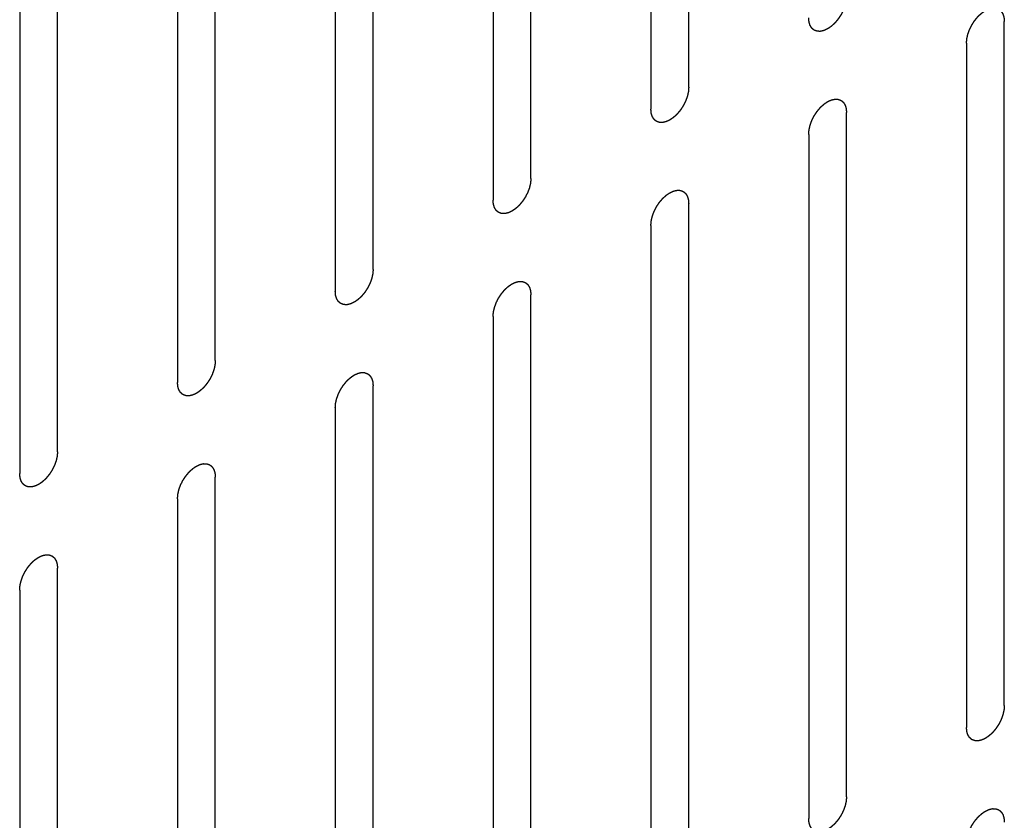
# Model space of a CAD drawing. Header units: inches. Extents: x 5 to 265, y 5 to 171.
# Tile 46 of 212: x 206.21 to 207.59, y 68.19 to 69.31. Entities that reach past the tile are written whole.
import ezdxf

# ---------------------------------------------------------------- set-up
doc = ezdxf.new("R2010")
doc.units = ezdxf.units.IN
doc.header["$LTSCALE"] = 14.96
doc.header["$MEASUREMENT"] = 0
doc.linetypes.add('HIDDEN', pattern=[0.2, 0.1, -0.1])
doc.layers.add('08_ALL_COSMETICS', color=7, linetype='CONTINUOUS')

msp = doc.modelspace()

# ---------------------------------------------------------------- linework, layer by layer
at = {"layer": '08_ALL_COSMETICS', "color": 7, "linetype": 'HIDDEN'}
for p, q in [((207.1454, 69.2196), (207.1454, 70.179)), ((207.0924, 70.1483), (207.0924, 69.1889)), ((206.9241, 69.0918), (206.9241, 70.0512)), ((206.8711, 70.0206), (206.8711, 69.0612)), ((206.7028, 68.964), (206.7028, 69.9234)), ((206.6498, 69.8928), (206.6498, 68.9334)), ((206.4815, 68.8362), (206.4815, 69.7956)), ((206.4284, 69.765), (206.4284, 68.8056)), ((206.2601, 68.7084), (206.2601, 69.6678)), ((206.2071, 69.6372), (206.2071, 68.6778)), ((207.5881, 68.3524), (207.5881, 69.3118)), ((207.535, 69.2812), (207.535, 68.3218)), ((207.3668, 68.2247), (207.3668, 69.184)), ((207.3137, 69.1534), (207.3137, 68.194)), ((207.1454, 68.0969), (207.1454, 69.0563)), ((207.0924, 69.0256), (207.0924, 68.0663)), ((206.9241, 67.9691), (206.9241, 68.9285)), ((206.8711, 68.8979), (206.8711, 67.9385)), ((206.7028, 67.8413), (206.7028, 68.8007)), ((206.6498, 68.7701), (206.6498, 67.8107)), ((206.4815, 67.7135), (206.4815, 68.6729)), ((206.4284, 68.6423), (206.4284, 67.6829)), ((206.2601, 67.5858), (206.2601, 68.5451)), ((206.2071, 68.5145), (206.2071, 67.5551))]:
    msp.add_line(p, q, dxfattribs=at)
for points in [[(207.3668, 69.3473), (207.3667, 69.3468), (207.3666, 69.3458), (207.3665, 69.3442), (207.3664, 69.3429), (207.3663, 69.342), (207.3663, 69.3415), (207.3663, 69.3411), (207.3662, 69.3407), (207.366, 69.3402), (207.3658, 69.3392), (207.3655, 69.3378), (207.3652, 69.3364), (207.365, 69.3355), (207.3648, 69.3349), (207.3648, 69.3345), (207.3646, 69.3341), (207.3644, 69.3336), (207.364, 69.3326), (207.3635, 69.3312), (207.363, 69.3298), (207.3627, 69.3288), (207.3625, 69.3283), (207.3623, 69.3278), (207.3621, 69.3274), (207.3618, 69.3269), (207.3614, 69.3259), (207.3607, 69.3245), (207.36, 69.3231), (207.3595, 69.3222), (207.3592, 69.3216), (207.359, 69.3212), (207.3587, 69.3208), (207.3584, 69.3203), (207.3578, 69.3194), (207.357, 69.3182), (207.3562, 69.3169), (207.3556, 69.316), (207.3552, 69.3155), (207.355, 69.3151), (207.3547, 69.3148), (207.3543, 69.3143), (207.3537, 69.3135), (207.3527, 69.3124), (207.3518, 69.3112), (207.3511, 69.3104), (207.3507, 69.31), (207.3504, 69.3096), (207.3501, 69.3094), (207.3497, 69.309), (207.349, 69.3083), (207.348, 69.3074), (207.3469, 69.3064), (207.3462, 69.3057), (207.3458, 69.3053), (207.3455, 69.305), (207.3452, 69.3048), (207.3447, 69.3045), (207.344, 69.304), (207.3429, 69.3032), (207.3418, 69.3025), (207.341, 69.3019), (207.3406, 69.3017), (207.3402, 69.3014), (207.3399, 69.3013), (207.3395, 69.3011), (207.3387, 69.3007), (207.3377, 69.3002), (207.3366, 69.2997), (207.3358, 69.2994), (207.3354, 69.2992), (207.3351, 69.299), (207.3348, 69.299), (207.3344, 69.2989), (207.3336, 69.2987), (207.3326, 69.2985), (207.3316, 69.2982), (207.3309, 69.2981), (207.3304, 69.298), (207.3301, 69.2979), (207.3299, 69.2979), (207.3295, 69.2979), (207.3288, 69.2979), (207.3279, 69.298), (207.3269, 69.298), (207.3262, 69.298), (207.3259, 69.2981), (207.3256, 69.298), (207.3253, 69.2982), (207.325, 69.2983), (207.3244, 69.2985), (207.3235, 69.2988), (207.3227, 69.2991), (207.3221, 69.2993), (207.3217, 69.2995), (207.3215, 69.2995), (207.3213, 69.2997), (207.321, 69.3), (207.3205, 69.3004), (207.3198, 69.3009), (207.3192, 69.3015), (207.3187, 69.3019), (207.3184, 69.3021), (207.3182, 69.3023), (207.3181, 69.3025), (207.3178, 69.3028), (207.3175, 69.3034), (207.317, 69.3042), (207.3165, 69.305), (207.3161, 69.3056), (207.3159, 69.3059), (207.3157, 69.3061), (207.3157, 69.3064), (207.3155, 69.3068), (207.3153, 69.3076), (207.315, 69.3086), (207.3147, 69.3096), (207.3145, 69.3103), (207.3143, 69.3107), (207.3142, 69.311), (207.3142, 69.3113), (207.3142, 69.3118), (207.3141, 69.3127), (207.314, 69.3139), (207.3139, 69.3153), (207.3138, 69.3163), (207.3137, 69.3167)], [(207.535, 69.2812), (207.5351, 69.2817), (207.5352, 69.2828), (207.5353, 69.2843), (207.5354, 69.2856), (207.5355, 69.2865), (207.5355, 69.2871), (207.5355, 69.2874), (207.5357, 69.2879), (207.5358, 69.2884), (207.536, 69.2894), (207.5363, 69.2907), (207.5366, 69.2921), (207.5368, 69.2931), (207.537, 69.2936), (207.537, 69.294), (207.5372, 69.2945), (207.5374, 69.295), (207.5378, 69.296), (207.5383, 69.2974), (207.5388, 69.2988), (207.5391, 69.2997), (207.5393, 69.3003), (207.5395, 69.3007), (207.5397, 69.3011), (207.54, 69.3017), (207.5405, 69.3026), (207.5411, 69.304), (207.5418, 69.3054), (207.5423, 69.3064), (207.5426, 69.3069), (207.5428, 69.3074), (207.5431, 69.3077), (207.5434, 69.3082), (207.544, 69.3091), (207.5448, 69.3104), (207.5456, 69.3117), (207.5462, 69.3126), (207.5466, 69.3131), (207.5468, 69.3135), (207.5471, 69.3138), (207.5475, 69.3142), (207.5481, 69.315), (207.5491, 69.3162), (207.55, 69.3173), (207.5507, 69.3181), (207.5511, 69.3186), (207.5514, 69.3189), (207.5517, 69.3192), (207.5521, 69.3196), (207.5528, 69.3202), (207.5538, 69.3212), (207.5549, 69.3222), (207.5556, 69.3228), (207.556, 69.3232), (207.5563, 69.3235), (207.5567, 69.3237), (207.5571, 69.324), (207.5579, 69.3246), (207.5589, 69.3253), (207.56, 69.3261), (207.5608, 69.3266), (207.5612, 69.3269), (207.5616, 69.3272), (207.5619, 69.3273), (207.5623, 69.3275), (207.5631, 69.3278), (207.5641, 69.3283), (207.5652, 69.3288), (207.566, 69.3292), (207.5664, 69.3294), (207.5667, 69.3296), (207.567, 69.3296), (207.5674, 69.3297), (207.5682, 69.3299), (207.5692, 69.3301), (207.5702, 69.3303), (207.5709, 69.3305), (207.5714, 69.3306), (207.5717, 69.3307), (207.572, 69.3306), (207.5723, 69.3306), (207.573, 69.3306), (207.574, 69.3306), (207.5749, 69.3305), (207.5756, 69.3305), (207.5759, 69.3305), (207.5762, 69.3305), (207.5765, 69.3304), (207.5768, 69.3303), (207.5774, 69.3301), (207.5783, 69.3297), (207.5791, 69.3294), (207.5797, 69.3292), (207.5801, 69.3291), (207.5803, 69.329), (207.5805, 69.3288), (207.5808, 69.3286), (207.5813, 69.3282), (207.582, 69.3276), (207.5826, 69.3271), (207.5831, 69.3267), (207.5834, 69.3264), (207.5836, 69.3263), (207.5837, 69.326), (207.584, 69.3257), (207.5843, 69.3251), (207.5848, 69.3243), (207.5853, 69.3235), (207.5857, 69.323), (207.5859, 69.3227), (207.5861, 69.3224), (207.5861, 69.3221), (207.5863, 69.3217), (207.5865, 69.321), (207.5868, 69.32), (207.5871, 69.319), (207.5873, 69.3183), (207.5875, 69.3179), (207.5876, 69.3176), (207.5876, 69.3172), (207.5876, 69.3167), (207.5877, 69.3159), (207.5878, 69.3147), (207.5879, 69.3133), (207.588, 69.3123), (207.5881, 69.3118)], [(207.1454, 69.2196), (207.1454, 69.219), (207.1453, 69.218), (207.1452, 69.2164), (207.1451, 69.2151), (207.145, 69.2142), (207.145, 69.2137), (207.1449, 69.2133), (207.1448, 69.2129), (207.1447, 69.2124), (207.1445, 69.2114), (207.1442, 69.21), (207.1439, 69.2087), (207.1437, 69.2077), (207.1435, 69.2072), (207.1434, 69.2067), (207.1433, 69.2063), (207.1431, 69.2058), (207.1427, 69.2048), (207.1422, 69.2034), (207.1417, 69.202), (207.1414, 69.201), (207.1412, 69.2005), (207.141, 69.2001), (207.1408, 69.1997), (207.1405, 69.1991), (207.14, 69.1981), (207.1393, 69.1967), (207.1386, 69.1954), (207.1382, 69.1944), (207.1379, 69.1939), (207.1377, 69.1934), (207.1374, 69.1931), (207.1371, 69.1925), (207.1365, 69.1917), (207.1357, 69.1904), (207.1348, 69.1891), (207.1343, 69.1882), (207.1339, 69.1877), (207.1337, 69.1873), (207.1334, 69.187), (207.133, 69.1865), (207.1323, 69.1857), (207.1314, 69.1846), (207.1304, 69.1835), (207.1298, 69.1827), (207.1294, 69.1822), (207.1291, 69.1819), (207.1288, 69.1816), (207.1284, 69.1812), (207.1277, 69.1805), (207.1266, 69.1796), (207.1256, 69.1786), (207.1249, 69.1779), (207.1245, 69.1776), (207.1242, 69.1773), (207.1238, 69.177), (207.1234, 69.1767), (207.1226, 69.1762), (207.1215, 69.1755), (207.1204, 69.1747), (207.1197, 69.1742), (207.1192, 69.1739), (207.1189, 69.1736), (207.1186, 69.1735), (207.1182, 69.1733), (207.1174, 69.1729), (207.1163, 69.1724), (207.1153, 69.1719), (207.1145, 69.1716), (207.1141, 69.1714), (207.1138, 69.1712), (207.1135, 69.1712), (207.113, 69.1711), (207.1123, 69.1709), (207.1113, 69.1707), (207.1103, 69.1704), (207.1095, 69.1703), (207.1091, 69.1702), (207.1088, 69.1701), (207.1085, 69.1701), (207.1081, 69.1701), (207.1075, 69.1702), (207.1065, 69.1702), (207.1056, 69.1702), (207.1049, 69.1703), (207.1045, 69.1703), (207.1042, 69.1703), (207.104, 69.1704), (207.1036, 69.1705), (207.1031, 69.1707), (207.1022, 69.171), (207.1014, 69.1713), (207.1008, 69.1716), (207.1004, 69.1717), (207.1002, 69.1718), (207.1, 69.172), (207.0997, 69.1722), (207.0992, 69.1726), (207.0985, 69.1731), (207.0978, 69.1737), (207.0974, 69.1741), (207.0971, 69.1743), (207.0969, 69.1745), (207.0967, 69.1748), (207.0965, 69.1751), (207.0962, 69.1756), (207.0957, 69.1764), (207.0952, 69.1772), (207.0948, 69.1778), (207.0946, 69.1781), (207.0944, 69.1783), (207.0943, 69.1787), (207.0942, 69.1791), (207.094, 69.1798), (207.0937, 69.1808), (207.0934, 69.1818), (207.0931, 69.1825), (207.093, 69.1829), (207.0929, 69.1832), (207.0929, 69.1836), (207.0928, 69.184), (207.0928, 69.1849), (207.0927, 69.1861), (207.0925, 69.1875), (207.0924, 69.1885), (207.0924, 69.1889)], [(207.3137, 69.1534), (207.3138, 69.1539), (207.3139, 69.155), (207.314, 69.1565), (207.3141, 69.1578), (207.3142, 69.1588), (207.3142, 69.1593), (207.3142, 69.1597), (207.3143, 69.1601), (207.3144, 69.1606), (207.3147, 69.1616), (207.315, 69.163), (207.3153, 69.1643), (207.3155, 69.1653), (207.3156, 69.1658), (207.3157, 69.1663), (207.3159, 69.1667), (207.3161, 69.1672), (207.3164, 69.1682), (207.3169, 69.1696), (207.3174, 69.171), (207.3178, 69.172), (207.318, 69.1725), (207.3181, 69.1729), (207.3184, 69.1733), (207.3186, 69.1739), (207.3191, 69.1749), (207.3198, 69.1762), (207.3205, 69.1776), (207.321, 69.1786), (207.3213, 69.1791), (207.3215, 69.1796), (207.3217, 69.1799), (207.3221, 69.1805), (207.3227, 69.1813), (207.3235, 69.1826), (207.3243, 69.1839), (207.3249, 69.1848), (207.3252, 69.1853), (207.3255, 69.1857), (207.3258, 69.186), (207.3262, 69.1865), (207.3268, 69.1873), (207.3278, 69.1884), (207.3287, 69.1895), (207.3294, 69.1903), (207.3298, 69.1908), (207.33, 69.1911), (207.3304, 69.1914), (207.3308, 69.1918), (207.3315, 69.1925), (207.3325, 69.1934), (207.3336, 69.1944), (207.3343, 69.1951), (207.3347, 69.1954), (207.335, 69.1957), (207.3353, 69.1959), (207.3358, 69.1963), (207.3365, 69.1968), (207.3376, 69.1975), (207.3387, 69.1983), (207.3395, 69.1988), (207.3399, 69.1991), (207.3402, 69.1994), (207.3406, 69.1995), (207.341, 69.1997), (207.3417, 69.2001), (207.3428, 69.2006), (207.3439, 69.201), (207.3446, 69.2014), (207.3451, 69.2016), (207.3454, 69.2018), (207.3457, 69.2018), (207.3461, 69.2019), (207.3468, 69.2021), (207.3479, 69.2023), (207.3489, 69.2025), (207.3496, 69.2027), (207.35, 69.2028), (207.3504, 69.2029), (207.3506, 69.2029), (207.351, 69.2029), (207.3517, 69.2028), (207.3526, 69.2028), (207.3536, 69.2028), (207.3542, 69.2027), (207.3546, 69.2027), (207.3549, 69.2027), (207.3552, 69.2026), (207.3555, 69.2025), (207.3561, 69.2023), (207.357, 69.202), (207.3578, 69.2016), (207.3584, 69.2014), (207.3587, 69.2013), (207.359, 69.2012), (207.3592, 69.201), (207.3595, 69.2008), (207.3599, 69.2004), (207.3606, 69.1999), (207.3613, 69.1993), (207.3618, 69.1989), (207.3621, 69.1987), (207.3623, 69.1985), (207.3624, 69.1982), (207.3626, 69.1979), (207.363, 69.1974), (207.3635, 69.1966), (207.364, 69.1958), (207.3644, 69.1952), (207.3646, 69.1949), (207.3647, 69.1947), (207.3648, 69.1943), (207.3649, 69.1939), (207.3652, 69.1932), (207.3655, 69.1922), (207.3658, 69.1912), (207.366, 69.1905), (207.3661, 69.1901), (207.3663, 69.1898), (207.3663, 69.1894), (207.3663, 69.189), (207.3664, 69.1881), (207.3665, 69.1869), (207.3666, 69.1855), (207.3667, 69.1845), (207.3668, 69.184)], [(206.9241, 69.0918), (206.9241, 69.0913), (206.924, 69.0902), (206.9239, 69.0887), (206.9237, 69.0874), (206.9237, 69.0865), (206.9236, 69.0859), (206.9236, 69.0856), (206.9235, 69.0851), (206.9234, 69.0846), (206.9232, 69.0836), (206.9229, 69.0823), (206.9225, 69.0809), (206.9223, 69.0799), (206.9222, 69.0794), (206.9221, 69.079), (206.922, 69.0785), (206.9218, 69.078), (206.9214, 69.077), (206.9209, 69.0756), (206.9204, 69.0742), (206.92, 69.0733), (206.9198, 69.0727), (206.9197, 69.0723), (206.9195, 69.0719), (206.9192, 69.0713), (206.9187, 69.0704), (206.918, 69.069), (206.9173, 69.0676), (206.9168, 69.0666), (206.9165, 69.0661), (206.9164, 69.0656), (206.9161, 69.0653), (206.9158, 69.0648), (206.9152, 69.0639), (206.9143, 69.0626), (206.9135, 69.0613), (206.9129, 69.0604), (206.9126, 69.0599), (206.9124, 69.0595), (206.9121, 69.0592), (206.9117, 69.0588), (206.911, 69.058), (206.9101, 69.0568), (206.9091, 69.0557), (206.9084, 69.0549), (206.9081, 69.0544), (206.9078, 69.0541), (206.9075, 69.0538), (206.9071, 69.0534), (206.9063, 69.0528), (206.9053, 69.0518), (206.9043, 69.0508), (206.9036, 69.0502), (206.9031, 69.0498), (206.9028, 69.0495), (206.9025, 69.0493), (206.9021, 69.049), (206.9013, 69.0484), (206.9002, 69.0477), (206.8991, 69.0469), (206.8984, 69.0464), (206.8979, 69.0461), (206.8976, 69.0458), (206.8973, 69.0457), (206.8968, 69.0455), (206.8961, 69.0452), (206.895, 69.0447), (206.8939, 69.0442), (206.8932, 69.0438), (206.8928, 69.0436), (206.8924, 69.0434), (206.8921, 69.0434), (206.8917, 69.0433), (206.891, 69.0431), (206.89, 69.0429), (206.8889, 69.0427), (206.8882, 69.0425), (206.8878, 69.0424), (206.8875, 69.0423), (206.8872, 69.0424), (206.8868, 69.0424), (206.8862, 69.0424), (206.8852, 69.0424), (206.8843, 69.0425), (206.8836, 69.0425), (206.8832, 69.0425), (206.8829, 69.0425), (206.8827, 69.0426), (206.8823, 69.0427), (206.8817, 69.0429), (206.8809, 69.0433), (206.88, 69.0436), (206.8794, 69.0438), (206.8791, 69.0439), (206.8788, 69.044), (206.8786, 69.0442), (206.8784, 69.0444), (206.8779, 69.0448), (206.8772, 69.0454), (206.8765, 69.0459), (206.876, 69.0463), (206.8758, 69.0466), (206.8755, 69.0467), (206.8754, 69.047), (206.8752, 69.0473), (206.8748, 69.0479), (206.8743, 69.0486), (206.8738, 69.0495), (206.8735, 69.05), (206.8733, 69.0503), (206.8731, 69.0506), (206.873, 69.0509), (206.8729, 69.0513), (206.8727, 69.052), (206.8724, 69.053), (206.872, 69.054), (206.8718, 69.0547), (206.8717, 69.0551), (206.8716, 69.0554), (206.8716, 69.0558), (206.8715, 69.0563), (206.8714, 69.0571), (206.8713, 69.0583), (206.8712, 69.0597), (206.8711, 69.0607), (206.8711, 69.0612)], [(207.0924, 69.0256), (207.0924, 69.0262), (207.0925, 69.0272), (207.0927, 69.0288), (207.0928, 69.0301), (207.0928, 69.031), (207.0929, 69.0315), (207.0929, 69.0319), (207.093, 69.0323), (207.0931, 69.0328), (207.0933, 69.0338), (207.0937, 69.0352), (207.094, 69.0366), (207.0942, 69.0375), (207.0943, 69.0381), (207.0944, 69.0385), (207.0946, 69.0389), (207.0948, 69.0394), (207.0951, 69.0404), (207.0956, 69.0418), (207.0961, 69.0432), (207.0965, 69.0442), (207.0967, 69.0447), (207.0968, 69.0452), (207.097, 69.0456), (207.0973, 69.0461), (207.0978, 69.0471), (207.0985, 69.0485), (207.0992, 69.0498), (207.0997, 69.0508), (207.1, 69.0514), (207.1002, 69.0518), (207.1004, 69.0522), (207.1007, 69.0527), (207.1013, 69.0536), (207.1022, 69.0548), (207.103, 69.0561), (207.1036, 69.057), (207.1039, 69.0575), (207.1042, 69.0579), (207.1045, 69.0582), (207.1048, 69.0587), (207.1055, 69.0595), (207.1064, 69.0606), (207.1074, 69.0617), (207.1081, 69.0625), (207.1084, 69.063), (207.1087, 69.0634), (207.109, 69.0636), (207.1094, 69.064), (207.1102, 69.0647), (207.1112, 69.0656), (207.1122, 69.0666), (207.113, 69.0673), (207.1134, 69.0677), (207.1137, 69.068), (207.114, 69.0682), (207.1144, 69.0685), (207.1152, 69.069), (207.1163, 69.0698), (207.1174, 69.0705), (207.1182, 69.0711), (207.1186, 69.0713), (207.1189, 69.0716), (207.1192, 69.0717), (207.1197, 69.0719), (207.1204, 69.0723), (207.1215, 69.0728), (207.1226, 69.0733), (207.1233, 69.0736), (207.1237, 69.0738), (207.1241, 69.074), (207.1244, 69.074), (207.1248, 69.0741), (207.1255, 69.0743), (207.1265, 69.0745), (207.1276, 69.0748), (207.1283, 69.0749), (207.1287, 69.075), (207.129, 69.0751), (207.1293, 69.0751), (207.1297, 69.0751), (207.1304, 69.075), (207.1313, 69.075), (207.1323, 69.075), (207.1329, 69.075), (207.1333, 69.0749), (207.1336, 69.075), (207.1338, 69.0748), (207.1342, 69.0747), (207.1348, 69.0745), (207.1356, 69.0742), (207.1365, 69.0739), (207.1371, 69.0737), (207.1374, 69.0735), (207.1377, 69.0735), (207.1379, 69.0733), (207.1381, 69.073), (207.1386, 69.0726), (207.1393, 69.0721), (207.14, 69.0715), (207.1405, 69.0711), (207.1407, 69.0709), (207.141, 69.0707), (207.1411, 69.0705), (207.1413, 69.0702), (207.1417, 69.0696), (207.1422, 69.0688), (207.1427, 69.068), (207.143, 69.0674), (207.1432, 69.0671), (207.1434, 69.0669), (207.1435, 69.0666), (207.1436, 69.0662), (207.1438, 69.0654), (207.1442, 69.0644), (207.1445, 69.0634), (207.1447, 69.0627), (207.1448, 69.0623), (207.1449, 69.062), (207.1449, 69.0617), (207.145, 69.0612), (207.1451, 69.0603), (207.1452, 69.0591), (207.1453, 69.0577), (207.1454, 69.0567), (207.1454, 69.0563)], [(206.7028, 68.964), (206.7027, 68.9635), (206.7027, 68.9624), (206.7025, 68.9609), (206.7024, 68.9596), (206.7024, 68.9587), (206.7023, 68.9582), (206.7023, 68.9578), (206.7022, 68.9574), (206.7021, 68.9568), (206.7018, 68.9558), (206.7015, 68.9545), (206.7012, 68.9531), (206.701, 68.9521), (206.7009, 68.9516), (206.7008, 68.9512), (206.7006, 68.9508), (206.7004, 68.9502), (206.7001, 68.9492), (206.6996, 68.9478), (206.6991, 68.9465), (206.6987, 68.9455), (206.6985, 68.9449), (206.6984, 68.9445), (206.6981, 68.9441), (206.6979, 68.9435), (206.6974, 68.9426), (206.6967, 68.9412), (206.696, 68.9398), (206.6955, 68.9388), (206.6952, 68.9383), (206.695, 68.9379), (206.6948, 68.9375), (206.6944, 68.937), (206.6939, 68.9361), (206.693, 68.9348), (206.6922, 68.9336), (206.6916, 68.9327), (206.6913, 68.9322), (206.691, 68.9318), (206.6907, 68.9314), (206.6904, 68.931), (206.6897, 68.9302), (206.6887, 68.929), (206.6878, 68.9279), (206.6871, 68.9271), (206.6867, 68.9267), (206.6865, 68.9263), (206.6861, 68.926), (206.6857, 68.9256), (206.685, 68.925), (206.684, 68.924), (206.683, 68.9231), (206.6822, 68.9224), (206.6818, 68.922), (206.6815, 68.9217), (206.6812, 68.9215), (206.6807, 68.9212), (206.68, 68.9207), (206.6789, 68.9199), (206.6778, 68.9191), (206.677, 68.9186), (206.6766, 68.9183), (206.6763, 68.9181), (206.6759, 68.9179), (206.6755, 68.9177), (206.6748, 68.9174), (206.6737, 68.9169), (206.6726, 68.9164), (206.6719, 68.916), (206.6714, 68.9158), (206.6711, 68.9157), (206.6708, 68.9156), (206.6704, 68.9155), (206.6697, 68.9154), (206.6686, 68.9151), (206.6676, 68.9149), (206.6669, 68.9147), (206.6665, 68.9146), (206.6662, 68.9145), (206.6659, 68.9146), (206.6655, 68.9146), (206.6648, 68.9146), (206.6639, 68.9146), (206.6629, 68.9147), (206.6623, 68.9147), (206.6619, 68.9147), (206.6616, 68.9147), (206.6613, 68.9148), (206.661, 68.9149), (206.6604, 68.9152), (206.6596, 68.9155), (206.6587, 68.9158), (206.6581, 68.916), (206.6578, 68.9161), (206.6575, 68.9162), (206.6573, 68.9164), (206.657, 68.9166), (206.6566, 68.917), (206.6559, 68.9176), (206.6552, 68.9182), (206.6547, 68.9185), (206.6544, 68.9188), (206.6542, 68.9189), (206.6541, 68.9192), (206.6539, 68.9195), (206.6535, 68.9201), (206.653, 68.9209), (206.6525, 68.9217), (206.6521, 68.9222), (206.6519, 68.9226), (206.6518, 68.9228), (206.6517, 68.9231), (206.6516, 68.9235), (206.6513, 68.9242), (206.651, 68.9252), (206.6507, 68.9262), (206.6505, 68.9269), (206.6504, 68.9273), (206.6503, 68.9276), (206.6502, 68.928), (206.6502, 68.9285), (206.6501, 68.9293), (206.65, 68.9305), (206.6499, 68.932), (206.6498, 68.9329), (206.6498, 68.9334)], [(206.8711, 68.8979), (206.8711, 68.8984), (206.8712, 68.8994), (206.8713, 68.901), (206.8714, 68.9023), (206.8715, 68.9032), (206.8716, 68.9037), (206.8716, 68.9041), (206.8717, 68.9045), (206.8718, 68.9051), (206.872, 68.906), (206.8723, 68.9074), (206.8726, 68.9088), (206.8729, 68.9097), (206.873, 68.9103), (206.8731, 68.9107), (206.8732, 68.9111), (206.8734, 68.9117), (206.8738, 68.9126), (206.8743, 68.914), (206.8748, 68.9154), (206.8752, 68.9164), (206.8754, 68.917), (206.8755, 68.9174), (206.8757, 68.9178), (206.876, 68.9183), (206.8765, 68.9193), (206.8772, 68.9207), (206.8779, 68.9221), (206.8784, 68.923), (206.8786, 68.9236), (206.8788, 68.924), (206.8791, 68.9244), (206.8794, 68.9249), (206.88, 68.9258), (206.8808, 68.9271), (206.8817, 68.9283), (206.8823, 68.9292), (206.8826, 68.9297), (206.8828, 68.9301), (206.8831, 68.9304), (206.8835, 68.9309), (206.8842, 68.9317), (206.8851, 68.9328), (206.8861, 68.934), (206.8867, 68.9348), (206.8871, 68.9352), (206.8874, 68.9356), (206.8877, 68.9358), (206.8881, 68.9362), (206.8888, 68.9369), (206.8899, 68.9379), (206.8909, 68.9388), (206.8916, 68.9395), (206.892, 68.9399), (206.8923, 68.9402), (206.8927, 68.9404), (206.8931, 68.9407), (206.8939, 68.9412), (206.895, 68.942), (206.8961, 68.9427), (206.8968, 68.9433), (206.8973, 68.9436), (206.8976, 68.9438), (206.8979, 68.9439), (206.8983, 68.9441), (206.8991, 68.9445), (206.9002, 68.945), (206.9012, 68.9455), (206.902, 68.9458), (206.9024, 68.946), (206.9027, 68.9462), (206.9031, 68.9463), (206.9035, 68.9464), (206.9042, 68.9465), (206.9052, 68.9468), (206.9063, 68.947), (206.907, 68.9472), (206.9074, 68.9472), (206.9077, 68.9473), (206.908, 68.9473), (206.9084, 68.9473), (206.909, 68.9473), (206.91, 68.9472), (206.9109, 68.9472), (206.9116, 68.9472), (206.912, 68.9472), (206.9123, 68.9472), (206.9125, 68.9471), (206.9129, 68.9469), (206.9135, 68.9467), (206.9143, 68.9464), (206.9152, 68.9461), (206.9158, 68.9459), (206.9161, 68.9457), (206.9164, 68.9457), (206.9165, 68.9455), (206.9168, 68.9453), (206.9173, 68.9449), (206.918, 68.9443), (206.9187, 68.9437), (206.9192, 68.9433), (206.9194, 68.9431), (206.9196, 68.943), (206.9198, 68.9427), (206.92, 68.9424), (206.9203, 68.9418), (206.9209, 68.941), (206.9214, 68.9402), (206.9217, 68.9396), (206.9219, 68.9393), (206.9221, 68.9391), (206.9222, 68.9388), (206.9223, 68.9384), (206.9225, 68.9377), (206.9228, 68.9367), (206.9231, 68.9356), (206.9234, 68.9349), (206.9235, 68.9345), (206.9236, 68.9343), (206.9236, 68.9339), (206.9237, 68.9334), (206.9237, 68.9326), (206.9238, 68.9314), (206.924, 68.9299), (206.9241, 68.929), (206.9241, 68.9285)], [(206.4815, 68.8362), (206.4814, 68.8357), (206.4813, 68.8347), (206.4812, 68.8331), (206.4811, 68.8318), (206.481, 68.8309), (206.481, 68.8304), (206.481, 68.83), (206.4809, 68.8296), (206.4807, 68.829), (206.4805, 68.8281), (206.4802, 68.8267), (206.4799, 68.8253), (206.4797, 68.8244), (206.4796, 68.8238), (206.4795, 68.8234), (206.4793, 68.823), (206.4791, 68.8224), (206.4788, 68.8215), (206.4782, 68.8201), (206.4777, 68.8187), (206.4774, 68.8177), (206.4772, 68.8171), (206.477, 68.8167), (206.4768, 68.8163), (206.4765, 68.8158), (206.4761, 68.8148), (206.4754, 68.8134), (206.4747, 68.812), (206.4742, 68.8111), (206.4739, 68.8105), (206.4737, 68.8101), (206.4734, 68.8097), (206.4731, 68.8092), (206.4725, 68.8083), (206.4717, 68.807), (206.4709, 68.8058), (206.4703, 68.8049), (206.4699, 68.8044), (206.4697, 68.804), (206.4694, 68.8037), (206.469, 68.8032), (206.4684, 68.8024), (206.4674, 68.8013), (206.4665, 68.8001), (206.4658, 68.7993), (206.4654, 68.7989), (206.4651, 68.7985), (206.4648, 68.7982), (206.4644, 68.7979), (206.4637, 68.7972), (206.4627, 68.7962), (206.4616, 68.7953), (206.4609, 68.7946), (206.4605, 68.7942), (206.4602, 68.7939), (206.4599, 68.7937), (206.4594, 68.7934), (206.4587, 68.7929), (206.4576, 68.7921), (206.4565, 68.7914), (206.4557, 68.7908), (206.4553, 68.7905), (206.4549, 68.7903), (206.4546, 68.7902), (206.4542, 68.7899), (206.4534, 68.7896), (206.4524, 68.7891), (206.4513, 68.7886), (206.4505, 68.7883), (206.4501, 68.7881), (206.4498, 68.7879), (206.4495, 68.7878), (206.4491, 68.7877), (206.4484, 68.7876), (206.4473, 68.7873), (206.4463, 68.7871), (206.4456, 68.7869), (206.4452, 68.7869), (206.4448, 68.7868), (206.4446, 68.7868), (206.4442, 68.7868), (206.4435, 68.7868), (206.4426, 68.7869), (206.4416, 68.7869), (206.4409, 68.7869), (206.4406, 68.7869), (206.4403, 68.7869), (206.44, 68.787), (206.4397, 68.7872), (206.4391, 68.7874), (206.4382, 68.7877), (206.4374, 68.788), (206.4368, 68.7882), (206.4365, 68.7884), (206.4362, 68.7884), (206.436, 68.7886), (206.4357, 68.7888), (206.4352, 68.7892), (206.4346, 68.7898), (206.4339, 68.7904), (206.4334, 68.7908), (206.4331, 68.791), (206.4329, 68.7911), (206.4328, 68.7914), (206.4326, 68.7917), (206.4322, 68.7923), (206.4317, 68.7931), (206.4312, 68.7939), (206.4308, 68.7945), (206.4306, 68.7948), (206.4304, 68.795), (206.4304, 68.7953), (206.4302, 68.7957), (206.43, 68.7964), (206.4297, 68.7974), (206.4294, 68.7984), (206.4292, 68.7991), (206.4291, 68.7996), (206.4289, 68.7998), (206.4289, 68.8002), (206.4289, 68.8007), (206.4288, 68.8015), (206.4287, 68.8027), (206.4286, 68.8042), (206.4285, 68.8051), (206.4284, 68.8056)], [(206.6498, 68.7701), (206.6498, 68.7706), (206.6499, 68.7716), (206.65, 68.7732), (206.6501, 68.7745), (206.6502, 68.7754), (206.6502, 68.7759), (206.6502, 68.7763), (206.6504, 68.7767), (206.6505, 68.7773), (206.6507, 68.7782), (206.651, 68.7796), (206.6513, 68.781), (206.6515, 68.782), (206.6517, 68.7825), (206.6517, 68.7829), (206.6519, 68.7833), (206.6521, 68.7839), (206.6525, 68.7849), (206.653, 68.7863), (206.6535, 68.7876), (206.6538, 68.7886), (206.654, 68.7892), (206.6542, 68.7896), (206.6544, 68.79), (206.6547, 68.7906), (206.6552, 68.7915), (206.6559, 68.7929), (206.6565, 68.7943), (206.657, 68.7953), (206.6573, 68.7958), (206.6575, 68.7962), (206.6578, 68.7966), (206.6581, 68.7971), (206.6587, 68.798), (206.6595, 68.7993), (206.6604, 68.8005), (206.6609, 68.8014), (206.6613, 68.8019), (206.6615, 68.8023), (206.6618, 68.8027), (206.6622, 68.8031), (206.6629, 68.8039), (206.6638, 68.8051), (206.6648, 68.8062), (206.6654, 68.807), (206.6658, 68.8074), (206.6661, 68.8078), (206.6664, 68.8081), (206.6668, 68.8085), (206.6675, 68.8091), (206.6686, 68.8101), (206.6696, 68.811), (206.6703, 68.8117), (206.6707, 68.8121), (206.671, 68.8124), (206.6714, 68.8126), (206.6718, 68.8129), (206.6726, 68.8134), (206.6736, 68.8142), (206.6747, 68.815), (206.6755, 68.8155), (206.6759, 68.8158), (206.6763, 68.816), (206.6766, 68.8162), (206.677, 68.8164), (206.6778, 68.8167), (206.6788, 68.8172), (206.6799, 68.8177), (206.6807, 68.8181), (206.6811, 68.8183), (206.6814, 68.8184), (206.6817, 68.8185), (206.6821, 68.8186), (206.6829, 68.8187), (206.6839, 68.819), (206.6849, 68.8192), (206.6857, 68.8194), (206.6861, 68.8195), (206.6864, 68.8196), (206.6867, 68.8195), (206.687, 68.8195), (206.6877, 68.8195), (206.6887, 68.8195), (206.6896, 68.8194), (206.6903, 68.8194), (206.6907, 68.8194), (206.691, 68.8194), (206.6912, 68.8193), (206.6915, 68.8192), (206.6921, 68.8189), (206.693, 68.8186), (206.6938, 68.8183), (206.6944, 68.8181), (206.6948, 68.818), (206.695, 68.8179), (206.6952, 68.8177), (206.6955, 68.8175), (206.696, 68.8171), (206.6967, 68.8165), (206.6973, 68.8159), (206.6978, 68.8156), (206.6981, 68.8153), (206.6983, 68.8152), (206.6985, 68.8149), (206.6987, 68.8146), (206.699, 68.814), (206.6995, 68.8132), (206.7, 68.8124), (206.7004, 68.8119), (206.7006, 68.8115), (206.7008, 68.8113), (206.7008, 68.811), (206.701, 68.8106), (206.7012, 68.8099), (206.7015, 68.8089), (206.7018, 68.8079), (206.702, 68.8072), (206.7022, 68.8068), (206.7023, 68.8065), (206.7023, 68.8061), (206.7023, 68.8056), (206.7024, 68.8048), (206.7025, 68.8036), (206.7027, 68.8021), (206.7027, 68.8012), (206.7028, 68.8007)], [(206.2601, 68.7084), (206.2601, 68.7079), (206.26, 68.7069), (206.2599, 68.7053), (206.2598, 68.704), (206.2597, 68.7031), (206.2597, 68.7026), (206.2597, 68.7022), (206.2595, 68.7018), (206.2594, 68.7012), (206.2592, 68.7003), (206.2589, 68.6989), (206.2586, 68.6975), (206.2584, 68.6966), (206.2582, 68.696), (206.2582, 68.6956), (206.258, 68.6952), (206.2578, 68.6946), (206.2574, 68.6937), (206.2569, 68.6923), (206.2564, 68.6909), (206.2561, 68.6899), (206.2559, 68.6894), (206.2557, 68.6889), (206.2555, 68.6885), (206.2552, 68.688), (206.2547, 68.687), (206.254, 68.6856), (206.2533, 68.6842), (206.2529, 68.6833), (206.2526, 68.6827), (206.2524, 68.6823), (206.2521, 68.6819), (206.2518, 68.6814), (206.2512, 68.6805), (206.2504, 68.6793), (206.2495, 68.678), (206.249, 68.6771), (206.2486, 68.6766), (206.2484, 68.6762), (206.2481, 68.6759), (206.2477, 68.6754), (206.247, 68.6746), (206.2461, 68.6735), (206.2451, 68.6723), (206.2445, 68.6715), (206.2441, 68.6711), (206.2438, 68.6707), (206.2435, 68.6705), (206.2431, 68.6701), (206.2424, 68.6694), (206.2413, 68.6684), (206.2403, 68.6675), (206.2396, 68.6668), (206.2392, 68.6664), (206.2389, 68.6661), (206.2385, 68.6659), (206.2381, 68.6656), (206.2373, 68.6651), (206.2362, 68.6643), (206.2352, 68.6636), (206.2344, 68.663), (206.234, 68.6628), (206.2336, 68.6625), (206.2333, 68.6624), (206.2329, 68.6622), (206.2321, 68.6618), (206.231, 68.6613), (206.23, 68.6608), (206.2292, 68.6605), (206.2288, 68.6603), (206.2285, 68.6601), (206.2282, 68.6601), (206.2277, 68.66), (206.227, 68.6598), (206.226, 68.6596), (206.225, 68.6593), (206.2242, 68.6592), (206.2238, 68.6591), (206.2235, 68.659), (206.2232, 68.659), (206.2229, 68.659), (206.2222, 68.659), (206.2212, 68.6591), (206.2203, 68.6591), (206.2196, 68.6591), (206.2192, 68.6592), (206.2189, 68.6591), (206.2187, 68.6593), (206.2184, 68.6594), (206.2178, 68.6596), (206.2169, 68.6599), (206.2161, 68.6602), (206.2155, 68.6604), (206.2151, 68.6606), (206.2149, 68.6606), (206.2147, 68.6608), (206.2144, 68.6611), (206.2139, 68.6615), (206.2132, 68.662), (206.2125, 68.6626), (206.2121, 68.663), (206.2118, 68.6632), (206.2116, 68.6634), (206.2114, 68.6636), (206.2112, 68.6639), (206.2109, 68.6645), (206.2104, 68.6653), (206.2099, 68.6661), (206.2095, 68.6667), (206.2093, 68.667), (206.2091, 68.6672), (206.2091, 68.6675), (206.2089, 68.6679), (206.2087, 68.6687), (206.2084, 68.6697), (206.2081, 68.6707), (206.2078, 68.6714), (206.2077, 68.6718), (206.2076, 68.6721), (206.2076, 68.6724), (206.2076, 68.6729), (206.2075, 68.6738), (206.2074, 68.675), (206.2072, 68.6764), (206.2071, 68.6773), (206.2071, 68.6778)], [(206.4284, 68.6423), (206.4285, 68.6428), (206.4286, 68.6439), (206.4287, 68.6454), (206.4288, 68.6467), (206.4289, 68.6476), (206.4289, 68.6482), (206.4289, 68.6485), (206.429, 68.649), (206.4292, 68.6495), (206.4294, 68.6505), (206.4297, 68.6518), (206.43, 68.6532), (206.4302, 68.6542), (206.4303, 68.6547), (206.4304, 68.6551), (206.4306, 68.6555), (206.4308, 68.6561), (206.4311, 68.6571), (206.4316, 68.6585), (206.4322, 68.6599), (206.4325, 68.6608), (206.4327, 68.6614), (206.4328, 68.6618), (206.4331, 68.6622), (206.4333, 68.6628), (206.4338, 68.6637), (206.4345, 68.6651), (206.4352, 68.6665), (206.4357, 68.6675), (206.436, 68.668), (206.4362, 68.6685), (206.4364, 68.6688), (206.4368, 68.6693), (206.4374, 68.6702), (206.4382, 68.6715), (206.439, 68.6728), (206.4396, 68.6737), (206.4399, 68.6742), (206.4402, 68.6746), (206.4405, 68.6749), (206.4409, 68.6753), (206.4415, 68.6761), (206.4425, 68.6773), (206.4434, 68.6784), (206.4441, 68.6792), (206.4445, 68.6797), (206.4447, 68.68), (206.4451, 68.6803), (206.4455, 68.6807), (206.4462, 68.6813), (206.4472, 68.6823), (206.4483, 68.6833), (206.449, 68.6839), (206.4494, 68.6843), (206.4497, 68.6846), (206.45, 68.6848), (206.4505, 68.6851), (206.4512, 68.6857), (206.4523, 68.6864), (206.4534, 68.6872), (206.4542, 68.6877), (206.4546, 68.688), (206.4549, 68.6883), (206.4553, 68.6884), (206.4557, 68.6886), (206.4564, 68.6889), (206.4575, 68.6894), (206.4586, 68.6899), (206.4593, 68.6903), (206.4598, 68.6905), (206.4601, 68.6906), (206.4604, 68.6907), (206.4608, 68.6908), (206.4615, 68.691), (206.4626, 68.6912), (206.4636, 68.6914), (206.4643, 68.6916), (206.4647, 68.6917), (206.4651, 68.6918), (206.4653, 68.6917), (206.4657, 68.6917), (206.4664, 68.6917), (206.4673, 68.6917), (206.4683, 68.6916), (206.469, 68.6916), (206.4693, 68.6916), (206.4696, 68.6916), (206.4699, 68.6915), (206.4702, 68.6914), (206.4708, 68.6912), (206.4717, 68.6908), (206.4725, 68.6905), (206.4731, 68.6903), (206.4734, 68.6902), (206.4737, 68.6901), (206.4739, 68.6899), (206.4742, 68.6897), (206.4747, 68.6893), (206.4753, 68.6887), (206.476, 68.6882), (206.4765, 68.6878), (206.4768, 68.6875), (206.477, 68.6874), (206.4771, 68.6871), (206.4773, 68.6868), (206.4777, 68.6862), (206.4782, 68.6854), (206.4787, 68.6846), (206.4791, 68.6841), (206.4793, 68.6838), (206.4794, 68.6835), (206.4795, 68.6832), (206.4796, 68.6828), (206.4799, 68.6821), (206.4802, 68.6811), (206.4805, 68.6801), (206.4807, 68.6794), (206.4808, 68.679), (206.481, 68.6787), (206.481, 68.6783), (206.481, 68.6778), (206.4811, 68.677), (206.4812, 68.6758), (206.4813, 68.6744), (206.4814, 68.6734), (206.4815, 68.6729)], [(206.2071, 68.5145), (206.2071, 68.515), (206.2072, 68.5161), (206.2074, 68.5176), (206.2075, 68.5189), (206.2075, 68.5199), (206.2076, 68.5204), (206.2076, 68.5208), (206.2077, 68.5212), (206.2078, 68.5217), (206.208, 68.5227), (206.2084, 68.5241), (206.2087, 68.5254), (206.2089, 68.5264), (206.209, 68.5269), (206.2091, 68.5273), (206.2093, 68.5278), (206.2095, 68.5283), (206.2098, 68.5293), (206.2103, 68.5307), (206.2108, 68.5321), (206.2112, 68.5331), (206.2114, 68.5336), (206.2115, 68.534), (206.2117, 68.5344), (206.212, 68.535), (206.2125, 68.536), (206.2132, 68.5373), (206.2139, 68.5387), (206.2144, 68.5397), (206.2147, 68.5402), (206.2149, 68.5407), (206.2151, 68.541), (206.2155, 68.5416), (206.216, 68.5424), (206.2169, 68.5437), (206.2177, 68.545), (206.2183, 68.5459), (206.2186, 68.5464), (206.2189, 68.5468), (206.2192, 68.5471), (206.2195, 68.5476), (206.2202, 68.5484), (206.2212, 68.5495), (206.2221, 68.5506), (206.2228, 68.5514), (206.2231, 68.5519), (206.2234, 68.5522), (206.2237, 68.5525), (206.2242, 68.5529), (206.2249, 68.5536), (206.2259, 68.5545), (206.2269, 68.5555), (206.2277, 68.5562), (206.2281, 68.5565), (206.2284, 68.5568), (206.2287, 68.557), (206.2291, 68.5574), (206.2299, 68.5579), (206.231, 68.5586), (206.2321, 68.5594), (206.2329, 68.5599), (206.2333, 68.5602), (206.2336, 68.5605), (206.2339, 68.5606), (206.2344, 68.5608), (206.2351, 68.5612), (206.2362, 68.5617), (206.2373, 68.5621), (206.238, 68.5625), (206.2385, 68.5627), (206.2388, 68.5629), (206.2391, 68.5629), (206.2395, 68.563), (206.2402, 68.5632), (206.2413, 68.5634), (206.2423, 68.5636), (206.243, 68.5638), (206.2434, 68.5639), (206.2437, 68.564), (206.244, 68.564), (206.2444, 68.564), (206.2451, 68.5639), (206.246, 68.5639), (206.247, 68.5639), (206.2476, 68.5638), (206.248, 68.5638), (206.2483, 68.5638), (206.2485, 68.5637), (206.2489, 68.5636), (206.2495, 68.5634), (206.2503, 68.5631), (206.2512, 68.5627), (206.2518, 68.5625), (206.2521, 68.5624), (206.2524, 68.5623), (206.2526, 68.5621), (206.2529, 68.5619), (206.2533, 68.5615), (206.254, 68.561), (206.2547, 68.5604), (206.2552, 68.56), (206.2554, 68.5598), (206.2557, 68.5596), (206.2558, 68.5593), (206.256, 68.559), (206.2564, 68.5585), (206.2569, 68.5577), (206.2574, 68.5569), (206.2577, 68.5563), (206.2579, 68.556), (206.2581, 68.5558), (206.2582, 68.5554), (206.2583, 68.555), (206.2585, 68.5543), (206.2589, 68.5533), (206.2592, 68.5523), (206.2594, 68.5516), (206.2595, 68.5512), (206.2596, 68.5509), (206.2596, 68.5505), (206.2597, 68.5501), (206.2598, 68.5492), (206.2599, 68.548), (206.26, 68.5466), (206.2601, 68.5456), (206.2601, 68.5451)], [(207.5881, 68.3524), (207.588, 68.3519), (207.588, 68.3509), (207.5878, 68.3493), (207.5877, 68.348), (207.5877, 68.3471), (207.5876, 68.3466), (207.5876, 68.3462), (207.5875, 68.3458), (207.5874, 68.3452), (207.5871, 68.3443), (207.5868, 68.3429), (207.5865, 68.3415), (207.5863, 68.3406), (207.5862, 68.34), (207.5861, 68.3396), (207.5859, 68.3392), (207.5857, 68.3386), (207.5854, 68.3377), (207.5849, 68.3363), (207.5844, 68.3349), (207.584, 68.3339), (207.5838, 68.3334), (207.5837, 68.3329), (207.5834, 68.3325), (207.5832, 68.332), (207.5827, 68.331), (207.582, 68.3296), (207.5813, 68.3282), (207.5808, 68.3273), (207.5805, 68.3267), (207.5803, 68.3263), (207.5801, 68.3259), (207.5797, 68.3254), (207.5791, 68.3245), (207.5783, 68.3233), (207.5775, 68.322), (207.5769, 68.3211), (207.5766, 68.3206), (207.5763, 68.3202), (207.576, 68.3199), (207.5757, 68.3194), (207.575, 68.3186), (207.574, 68.3175), (207.5731, 68.3163), (207.5724, 68.3155), (207.572, 68.3151), (207.5718, 68.3147), (207.5714, 68.3145), (207.571, 68.3141), (207.5703, 68.3134), (207.5693, 68.3124), (207.5682, 68.3115), (207.5675, 68.3108), (207.5671, 68.3104), (207.5668, 68.3101), (207.5665, 68.3099), (207.566, 68.3096), (207.5653, 68.3091), (207.5642, 68.3083), (207.5631, 68.3076), (207.5623, 68.307), (207.5619, 68.3067), (207.5616, 68.3065), (207.5612, 68.3064), (207.5608, 68.3062), (207.5601, 68.3058), (207.559, 68.3053), (207.5579, 68.3048), (207.5572, 68.3045), (207.5567, 68.3043), (207.5564, 68.3041), (207.5561, 68.3041), (207.5557, 68.304), (207.555, 68.3038), (207.5539, 68.3036), (207.5529, 68.3033), (207.5522, 68.3031), (207.5518, 68.3031), (207.5515, 68.303), (207.5512, 68.303), (207.5508, 68.303), (207.5501, 68.303), (207.5492, 68.3031), (207.5482, 68.3031), (207.5476, 68.3031), (207.5472, 68.3031), (207.5469, 68.3031), (207.5466, 68.3033), (207.5463, 68.3034), (207.5457, 68.3036), (207.5449, 68.3039), (207.544, 68.3042), (207.5434, 68.3044), (207.5431, 68.3046), (207.5428, 68.3046), (207.5426, 68.3048), (207.5423, 68.305), (207.5419, 68.3054), (207.5412, 68.306), (207.5405, 68.3066), (207.54, 68.307), (207.5397, 68.3072), (207.5395, 68.3074), (207.5394, 68.3076), (207.5392, 68.3079), (207.5388, 68.3085), (207.5383, 68.3093), (207.5378, 68.3101), (207.5374, 68.3107), (207.5372, 68.311), (207.5371, 68.3112), (207.537, 68.3115), (207.5369, 68.3119), (207.5366, 68.3126), (207.5363, 68.3136), (207.536, 68.3147), (207.5358, 68.3154), (207.5357, 68.3158), (207.5356, 68.3161), (207.5355, 68.3164), (207.5355, 68.3169), (207.5354, 68.3177), (207.5353, 68.3189), (207.5352, 68.3204), (207.5351, 68.3213), (207.535, 68.3218)], [(207.3668, 68.2247), (207.3667, 68.2241), (207.3666, 68.2231), (207.3665, 68.2215), (207.3664, 68.2202), (207.3663, 68.2193), (207.3663, 68.2188), (207.3663, 68.2184), (207.3662, 68.218), (207.366, 68.2175), (207.3658, 68.2165), (207.3655, 68.2151), (207.3652, 68.2138), (207.365, 68.2128), (207.3648, 68.2122), (207.3648, 68.2118), (207.3646, 68.2114), (207.3644, 68.2109), (207.364, 68.2099), (207.3635, 68.2085), (207.363, 68.2071), (207.3627, 68.2061), (207.3625, 68.2056), (207.3623, 68.2052), (207.3621, 68.2047), (207.3618, 68.2042), (207.3614, 68.2032), (207.3607, 68.2018), (207.36, 68.2005), (207.3595, 68.1995), (207.3592, 68.1989), (207.359, 68.1985), (207.3587, 68.1981), (207.3584, 68.1976), (207.3578, 68.1967), (207.357, 68.1955), (207.3562, 68.1942), (207.3556, 68.1933), (207.3552, 68.1928), (207.355, 68.1924), (207.3547, 68.1921), (207.3543, 68.1916), (207.3537, 68.1908), (207.3527, 68.1897), (207.3518, 68.1886), (207.3511, 68.1878), (207.3507, 68.1873), (207.3504, 68.1869), (207.3501, 68.1867), (207.3497, 68.1863), (207.349, 68.1856), (207.348, 68.1847), (207.3469, 68.1837), (207.3462, 68.183), (207.3458, 68.1827), (207.3455, 68.1823), (207.3452, 68.1821), (207.3447, 68.1818), (207.344, 68.1813), (207.3429, 68.1805), (207.3418, 68.1798), (207.341, 68.1793), (207.3406, 68.179), (207.3402, 68.1787), (207.3399, 68.1786), (207.3395, 68.1784), (207.3387, 68.178), (207.3377, 68.1775), (207.3366, 68.177), (207.3358, 68.1767), (207.3354, 68.1765), (207.3351, 68.1763), (207.3348, 68.1763), (207.3344, 68.1762), (207.3336, 68.176), (207.3326, 68.1758), (207.3316, 68.1755), (207.3309, 68.1754), (207.3304, 68.1753), (207.3301, 68.1752), (207.3299, 68.1752), (207.3295, 68.1752), (207.3288, 68.1753), (207.3279, 68.1753), (207.3269, 68.1753), (207.3262, 68.1753), (207.3259, 68.1754), (207.3256, 68.1753), (207.3253, 68.1755), (207.325, 68.1756), (207.3244, 68.1758), (207.3235, 68.1761), (207.3227, 68.1764), (207.3221, 68.1767), (207.3217, 68.1768), (207.3215, 68.1769), (207.3213, 68.177), (207.321, 68.1773), (207.3205, 68.1777), (207.3198, 68.1782), (207.3192, 68.1788), (207.3187, 68.1792), (207.3184, 68.1794), (207.3182, 68.1796), (207.3181, 68.1798), (207.3178, 68.1802), (207.3175, 68.1807), (207.317, 68.1815), (207.3165, 68.1823), (207.3161, 68.1829), (207.3159, 68.1832), (207.3157, 68.1834), (207.3157, 68.1838), (207.3155, 68.1842), (207.3153, 68.1849), (207.315, 68.1859), (207.3147, 68.1869), (207.3145, 68.1876), (207.3143, 68.188), (207.3142, 68.1883), (207.3142, 68.1887), (207.3142, 68.1891), (207.3141, 68.19), (207.314, 68.1912), (207.3139, 68.1926), (207.3138, 68.1936), (207.3137, 68.194)], [(207.535, 68.1585), (207.5351, 68.159), (207.5352, 68.1601), (207.5353, 68.1616), (207.5354, 68.1629), (207.5355, 68.1638), (207.5355, 68.1644), (207.5355, 68.1648), (207.5357, 68.1652), (207.5358, 68.1657), (207.536, 68.1667), (207.5363, 68.168), (207.5366, 68.1694), (207.5368, 68.1704), (207.537, 68.1709), (207.537, 68.1713), (207.5372, 68.1718), (207.5374, 68.1723), (207.5378, 68.1733), (207.5383, 68.1747), (207.5388, 68.1761), (207.5391, 68.177), (207.5393, 68.1776), (207.5395, 68.178), (207.5397, 68.1784), (207.54, 68.179), (207.5405, 68.18), (207.5411, 68.1813), (207.5418, 68.1827), (207.5423, 68.1837), (207.5426, 68.1842), (207.5428, 68.1847), (207.5431, 68.185), (207.5434, 68.1855), (207.544, 68.1864), (207.5448, 68.1877), (207.5456, 68.189), (207.5462, 68.1899), (207.5466, 68.1904), (207.5468, 68.1908), (207.5471, 68.1911), (207.5475, 68.1916), (207.5481, 68.1923), (207.5491, 68.1935), (207.55, 68.1946), (207.5507, 68.1954), (207.5511, 68.1959), (207.5514, 68.1962), (207.5517, 68.1965), (207.5521, 68.1969), (207.5528, 68.1976), (207.5538, 68.1985), (207.5549, 68.1995), (207.5556, 68.2001), (207.556, 68.2005), (207.5563, 68.2008), (207.5567, 68.201), (207.5571, 68.2013), (207.5579, 68.2019), (207.5589, 68.2026), (207.56, 68.2034), (207.5608, 68.2039), (207.5612, 68.2042), (207.5616, 68.2045), (207.5619, 68.2046), (207.5623, 68.2048), (207.5631, 68.2051), (207.5641, 68.2056), (207.5652, 68.2061), (207.566, 68.2065), (207.5664, 68.2067), (207.5667, 68.2069), (207.567, 68.2069), (207.5674, 68.207), (207.5682, 68.2072), (207.5692, 68.2074), (207.5702, 68.2076), (207.5709, 68.2078), (207.5714, 68.2079), (207.5717, 68.208), (207.572, 68.208), (207.5723, 68.2079), (207.573, 68.2079), (207.574, 68.2079), (207.5749, 68.2078), (207.5756, 68.2078), (207.5759, 68.2078), (207.5762, 68.2078), (207.5765, 68.2077), (207.5768, 68.2076), (207.5774, 68.2074), (207.5783, 68.2071), (207.5791, 68.2067), (207.5797, 68.2065), (207.5801, 68.2064), (207.5803, 68.2063), (207.5805, 68.2061), (207.5808, 68.2059), (207.5813, 68.2055), (207.582, 68.2049), (207.5826, 68.2044), (207.5831, 68.204), (207.5834, 68.2037), (207.5836, 68.2036), (207.5837, 68.2033), (207.584, 68.203), (207.5843, 68.2025), (207.5848, 68.2017), (207.5853, 68.2009), (207.5857, 68.2003), (207.5859, 68.2), (207.5861, 68.1997), (207.5861, 68.1994), (207.5863, 68.199), (207.5865, 68.1983), (207.5868, 68.1973), (207.5871, 68.1963), (207.5873, 68.1956), (207.5875, 68.1952), (207.5876, 68.1949), (207.5876, 68.1945), (207.5876, 68.1941), (207.5877, 68.1932), (207.5878, 68.192), (207.5879, 68.1906), (207.588, 68.1896), (207.5881, 68.1891)]]:
    msp.add_open_spline(points, degree=3, knots=[0, 0, 0, 0, 0.015625, 0.03125, 0.046875, 0.054688, 0.058594, 0.0625, 0.066406, 0.070312, 0.078125, 0.09375, 0.109375, 0.117188, 0.121094, 0.125, 0.128906, 0.132812, 0.140625, 0.15625, 0.171875, 0.179688, 0.183594, 0.1875, 0.191406, 0.195312, 0.203125, 0.21875, 0.234375, 0.242188, 0.246094, 0.25, 0.253906, 0.257812, 0.265625, 0.28125, 0.296875, 0.304688, 0.308594, 0.3125, 0.316406, 0.320312, 0.328125, 0.34375, 0.359375, 0.367188, 0.371094, 0.375, 0.378906, 0.382812, 0.390625, 0.40625, 0.421875, 0.429688, 0.433594, 0.4375, 0.441406, 0.445312, 0.453125, 0.46875, 0.484375, 0.492188, 0.496094, 0.5, 0.503906, 0.507812, 0.515625, 0.53125, 0.546875, 0.554688, 0.558594, 0.5625, 0.566406, 0.570312, 0.578125, 0.59375, 0.609375, 0.617188, 0.621094, 0.625, 0.628906, 0.632812, 0.640625, 0.65625, 0.671875, 0.679688, 0.683594, 0.6875, 0.691406, 0.695312, 0.703125, 0.71875, 0.734375, 0.742188, 0.746094, 0.75, 0.753906, 0.757812, 0.765625, 0.78125, 0.796875, 0.804688, 0.808594, 0.8125, 0.816406, 0.820312, 0.828125, 0.84375, 0.859375, 0.867188, 0.871094, 0.875, 0.878906, 0.882812, 0.890625, 0.90625, 0.921875, 0.929688, 0.933594, 0.9375, 0.941406, 0.945312, 0.953125, 0.96875, 0.984375, 1, 1, 1, 1], dxfattribs=at)

doc.saveas('drawing.dxf')
